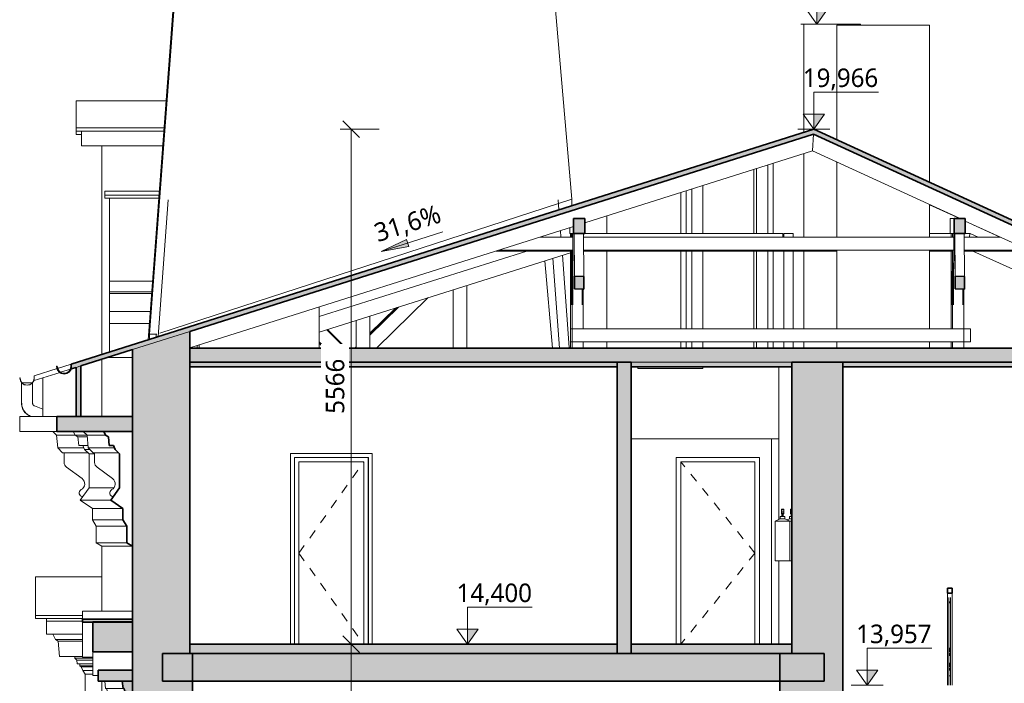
# Model space of a CAD drawing. Header units: metres. Extents: x -2.8 to 28.4, y -7 to 24.8.
# Tile 12 of 14: x -0.9 to 9.8, y 14 to 21.1. Entities that reach past the tile are written whole.
import ezdxf

# ---------------------------------------------------------------- set-up
doc = ezdxf.new("R2010")
doc.units = ezdxf.units.M
doc.linetypes.add('AV - Carkovana 2mm', pattern=[0.0027, 0.002, -0.0007])
for name, color, linetype, lineweight in [('AV-KOTY', 7, 'Continuous', 5), ('AV-KOTY-100', 7, 'Continuous', 5), ('AV-SRAFY', 7, 'Continuous', 35), ('AV-STAVBA', 7, 'Continuous', 18), ('AV-VYBAVENI', 7, 'Continuous', 18)]:
    doc.layers.add(name, color=color, linetype=linetype, lineweight=lineweight)
doc.styles.add('Trebuchet MS', font='trebuc.ttf', dxfattribs={"height": 0.2})
doc.dimstyles.new('2_mm_-_O_-_Blue_-_mm', dxfattribs={"dimscale": 0.3048, "dimtxt": 0.20619, "dimasz": 0.590551, "dimexe": 0.393701, "dimexo": 0.0625, "dimgap": 0.065617, "dimtad": 1, "dimdec": 0, "dimlfac": 1000, "dimzin": 0, "dimdsep": 46, "dimtxsty": 'Trebuchet MS', "dimblk1": 'OBLIQUE', "dimblk2": 'OBLIQUE', "dimsah": 1, "dimcen": 0.09, "dimazin": 0, "dimtfac": 1, "dimtdec": 4, "dimtix": 1, "dimtmove": 0, "dimatfit": 3, "dimfxl": 0.984252, "dimfxlon": 1, "dimtvp": 1, "dimtfill": 1, "dimtolj": 1, "dimtzin": 0, "dimarcsym": 2})

# ---------------------------------------------------------------- blocks, each defined once
blk = doc.blocks.new('DO_1-P_Ocel_ - 700x1970_100-947632-Řez A-A_')
at = {"layer": 'AV-STAVBA'}
for p, q in [((2.908, 16.42), (2.108, 16.42)), ((2.108, 16.42), (2.108, 14.4)), ((2.908, 14.4), (2.908, 16.42)), ((2.158, 14.4), (2.158, 16.37)), ((2.158, 16.37), (2.858, 16.37)), ((2.858, 16.37), (2.858, 14.4))]:
    blk.add_line(p, q, dxfattribs=at)
at = {"layer": 'AV-STAVBA', "linetype": 'AV - Carkovana 2mm', "lineweight": 13}
for q in [(2.858, 16.37), (2.858, 14.4)]:
    blk.add_line((2.158, 15.385), q, dxfattribs=at)
blk = doc.blocks.new('DO_1-P_Ocel_ - 800x1970_100-934089-Řez A-A_')
at = {"layer": 'AV-STAVBA'}
for p, q in [((6.238, 14.4), (6.238, 16.42)), ((7.138, 16.42), (6.238, 16.42)), ((7.138, 16.42), (7.138, 14.4)), ((6.288, 16.37), (6.288, 14.4)), ((6.288, 16.37), (7.088, 16.37)), ((6.288, 16.37), (6.288, 14.4)), ((7.088, 16.37), (6.288, 16.37)), ((7.088, 14.4), (7.088, 16.37)), ((7.088, 14.4), (7.088, 16.37))]:
    blk.add_line(p, q, dxfattribs=at)
at = {"layer": 'AV-STAVBA', "linetype": 'AV - Carkovana 2mm', "lineweight": 13}
for q in [(6.288, 16.37), (6.288, 14.4)]:
    blk.add_line((7.088, 15.385), q, dxfattribs=at)
blk = doc.blocks.new('Railing - BA_Panel zábradlí-1398169-Řez A-A_')
at = {"layer": 'AV-STAVBA'}
for p, q in [((9.183, 14.848), (9.183, 14.906)), ((9.203, 14.906), (9.203, 14.848)), ((9.203, 14.857), (9.183, 14.857)), ((9.183, 14.848), (9.203, 14.848)), ((9.183, 14.848), (9.183, 14.777)), ((9.203, 14.777), (9.203, 14.848)), ((9.183, 14.357), (9.183, 14.777)), ((9.203, 14.777), (9.203, 14.357)), ((9.183, 14.357), (9.203, 14.357)), ((9.183, 14.343), (9.183, 14.357)), ((9.183, 14.299), (9.183, 14.324)), ((9.183, 14.277), (9.183, 14.285)), ((9.183, 14.277), (9.203, 14.277)), ((9.183, 14.197), (9.183, 14.277)), ((9.203, 14.357), (9.203, 14.343)), ((9.203, 14.324), (9.203, 14.299)), ((9.203, 14.285), (9.203, 14.277)), ((9.203, 14.277), (9.203, 14.197)), ((9.183, 14.197), (9.203, 14.197)), ((9.183, 14.183), (9.183, 14.197)), ((9.183, 14.139), (9.183, 14.164)), ((9.203, 14.197), (9.203, 14.183)), ((9.203, 14.164), (9.203, 14.139)), ((9.183, 14.06), (9.183, 14.125)), ((9.183, 14.06), (9.203, 14.06)), ((9.183, 13.98), (9.183, 14.06)), ((9.203, 14.125), (9.203, 14.06)), ((9.203, 14.06), (9.203, 13.98)), ((9.183, 13.98), (9.183, 13.957)), ((9.203, 13.957), (9.203, 13.98))]:
    blk.add_line(p, q, dxfattribs=at)
at = {"layer": 'AV-STAVBA', "lineweight": 25}
for p, q in [((9.203, 14.343), (9.183, 14.343)), ((9.183, 14.343), (9.183, 14.324)), ((9.183, 14.324), (9.203, 14.324)), ((9.203, 14.299), (9.183, 14.299)), ((9.183, 14.299), (9.183, 14.285)), ((9.183, 14.285), (9.203, 14.285)), ((9.203, 14.324), (9.203, 14.343)), ((9.203, 14.285), (9.203, 14.299)), ((9.203, 14.183), (9.183, 14.183)), ((9.183, 14.183), (9.183, 14.164)), ((9.183, 14.164), (9.203, 14.164)), ((9.203, 14.164), (9.203, 14.183)), ((9.203, 14.139), (9.183, 14.139)), ((9.183, 14.139), (9.183, 14.125)), ((9.183, 14.125), (9.203, 14.125)), ((9.203, 14.125), (9.203, 14.139))]:
    blk.add_line(p, q, dxfattribs=at)
blk = doc.blocks.new('Railing - Railing-1398164-Řez A-A_')
at = {"layer": 'AV-STAVBA', "lineweight": 35}
for p, q in [((9.221, 15.007), (9.171, 15.007)), ((9.171, 15.007), (9.171, 14.951)), ((9.171, 14.951), (9.221, 14.951)), ((9.221, 14.951), (9.221, 15.007))]:
    blk.add_line(p, q, dxfattribs=at)
at = {"layer": 'AV-STAVBA'}
for p, q in [((9.171, 14.951), (9.171, 13.957)), ((9.221, 14.951), (9.221, 13.957))]:
    blk.add_line(p, q, dxfattribs=at)
blk.add_blockref('Railing - BA_Panel zábradlí-1398169-Řez A-A_', (0, 0))
blk = doc.blocks.new('SFR_Trám_dřevo - 100_100-1435712-Řez A-A_')
at = {"layer": 'AV-STAVBA'}
for p, q in [((9.236, 18.07), (9.24, 18.84)), ((9.24, 18.84), (9.236, 18.207)), ((9.337, 18.24), (9.336, 18.07))]:
    blk.add_line(p, q, dxfattribs=at)
blk = doc.blocks.new('SFR_Trám_dřevo - 50_140-1505644-Řez A-A_')
at = {"layer": 'AV-STAVBA'}
for p, q in [((5.111, 17.67), (5.111, 17.81)), ((5.111, 17.81), (9.346, 17.81)), ((9.346, 17.81), (9.346, 17.67)), ((5.111, 17.67), (9.346, 17.67))]:
    blk.add_line(p, q, dxfattribs=at)
blk = doc.blocks.new('SFR_Trám_dřevo - 100_100-V34-Řez A-A_')
at = {"layer": 'AV-STAVBA'}
for p, q in [((5.121, 18.07), (5.121, 18.84)), ((5.221, 18.24), (5.221, 18.07))]:
    blk.add_line(p, q, dxfattribs=at)
blk = doc.blocks.new('SFR_Trám_dřevo - 50_140-1505645-Řez A-A_')
at = {"layer": 'AV-STAVBA'}
for p, q in [((9.419, 17.81), (9.346, 17.81)), ((9.419, 17.81), (9.419, 17.67)), ((9.346, 17.67), (9.419, 17.67))]:
    blk.add_line(p, q, dxfattribs=at)
blk = doc.blocks.new('SFR_Trám_dřevo - 100_100-1435710-Řez A-A_')
at = {"layer": 'AV-STAVBA'}
blk.add_hatch(color=256, dxfattribs=at).paths.add_polyline_path([(9.353, 18.239), (9.353, 18.376), (9.253, 18.377), (9.253, 18.24)])
for p, q in [((9.25, 18.84), (9.253, 18.24)), ((9.253, 18.377), (9.25, 18.84)), ((9.353, 18.376), (9.35, 18.84))]:
    blk.add_line(p, q, dxfattribs=at)
at = {"layer": 'AV-STAVBA', "lineweight": 35}
for p, q in [((9.253, 18.377), (9.253, 18.24)), ((9.353, 18.376), (9.253, 18.377)), ((9.353, 18.239), (9.353, 18.376)), ((9.253, 18.24), (9.353, 18.239))]:
    blk.add_line(p, q, dxfattribs=at)
blk = doc.blocks.new('SFR_Trám_dřevo - 100_100-1437374-Řez A-A_')
at = {"layer": 'AV-STAVBA'}
blk.add_hatch(color=256, dxfattribs=at).paths.add_polyline_path([(5.238, 18.239), (5.238, 18.376), (5.138, 18.377), (5.138, 18.24)])
for p, q in [((5.134, 18.84), (5.138, 18.24)), ((5.138, 18.377), (5.135, 18.84)), ((5.238, 18.376), (5.235, 18.84))]:
    blk.add_line(p, q, dxfattribs=at)
at = {"layer": 'AV-STAVBA', "lineweight": 35}
for p, q in [((5.138, 18.377), (5.138, 18.24)), ((5.238, 18.376), (5.138, 18.377)), ((5.238, 18.239), (5.238, 18.376)), ((5.138, 18.24), (5.238, 18.239))]:
    blk.add_line(p, q, dxfattribs=at)
blk = doc.blocks.new('SFR_Trám_dřevo - 50_140-1437733-Řez A-A_')
at = {"layer": 'AV-STAVBA'}
for p, q in [((5.121, 18.8), (4.764, 18.8)), ((9.239, 18.8), (5.236, 18.8)), ((9.742, 18.8), (9.351, 18.8)), ((4.321, 18.66), (5.121, 18.66)), ((5.236, 18.66), (9.239, 18.66)), ((9.351, 18.66), (10.041, 18.66)), ((10.041, 18.663), (10.041, 18.66))]:
    blk.add_line(p, q, dxfattribs=at)
blk = doc.blocks.new('SFR_Trám_dřevo - 100_100-V35-Řez A-A_')
at = {"layer": 'AV-STAVBA'}
for p, q in [((9.224, 18.8), (9.225, 18.84)), ((9.224, 18.84), (9.224, 18.8)), ((9.22, 18.07), (9.224, 18.66)), ((9.223, 18.66), (9.22, 18.207))]:
    blk.add_line(p, q, dxfattribs=at)
blk = doc.blocks.new('SFR_Trám_dřevo - 50_140-V36-Řez A-A_')
at = {"layer": 'AV-STAVBA'}
for p, q in [((5.095, 17.67), (5.095, 17.81)), ((5.095, 17.81), (5.111, 17.81)), ((5.095, 17.67), (5.111, 17.67))]:
    blk.add_line(p, q, dxfattribs=at)
blk = doc.blocks.new('SFR_Trám_dřevo - 100_100-V37-Řez A-A_')
at = {"layer": 'AV-STAVBA'}
for p, q in [((5.105, 18.8), (5.105, 18.84)), ((5.105, 18.07), (5.105, 18.66))]:
    blk.add_line(p, q, dxfattribs=at)
blk = doc.blocks.new('SFR_Trám_dřevo - 50_140-V38-Řez A-A_')
at = {"layer": 'AV-STAVBA'}
for p, q in [((4.29, 18.65), (5.105, 18.65)), ((5.236, 18.65), (7.975, 18.65)), ((8.975, 18.65), (9.223, 18.65)), ((9.351, 18.65), (10.026, 18.65)), ((10.026, 18.66), (10.026, 18.65))]:
    blk.add_line(p, q, dxfattribs=at)
blk = doc.blocks.new('SCO_Koncepční obdelníkový sloup - 150_270-1444334-Řez A-A_')
at = {"layer": 'AV-STAVBA'}
for p, q in [((7.348, 17.4), (7.348, 15.749)), ((7.348, 15.3), (7.348, 14.4))]:
    blk.add_line(p, q, dxfattribs=at)
blk = doc.blocks.new('GM_Void_zdobná nástavba1 - GM_Void_zdobná nástavba-1499807-Řez A-A_')
at = {"layer": 'AV-STAVBA'}
for q in [(-0.192, 19.945), (0.683, 19.786)]:
    blk.add_line((-0.192, 19.786), q, dxfattribs=at)
blk = doc.blocks.new('GM_Detový svod_1 - GM_Detový svod_04-1520184-Řez A-A_')
at = {"layer": 'AV-STAVBA'}
for p, q in [((-0.842, 17.224), (-0.842, 17.004)), ((-0.839, 17.224), (-0.842, 17.224)), ((-0.728, 17.224), (-0.835, 17.224)), ((-0.722, 17.224), (-0.725, 17.224)), ((-0.722, 17.004), (-0.722, 17.224)), ((-0.722, 17.224), (-0.722, 17.224)), ((-0.612, 16.94), (-0.703, 16.977)), ((-0.748, 16.865), (-0.735, 16.86))]:
    blk.add_line(p, q, dxfattribs=at)
at = {"layer": 'AV-STAVBA', "flags": 128}
for points in [[(-0.842, 17.004), (-0.842, 16.998), (-0.841, 16.992), (-0.841, 16.986), (-0.84, 16.981), (-0.839, 16.975), (-0.837, 16.969), (-0.836, 16.963), (-0.834, 16.957), (-0.832, 16.952), (-0.83, 16.946), (-0.828, 16.941), (-0.825, 16.935), (-0.822, 16.93), (-0.819, 16.925), (-0.816, 16.92), (-0.812, 16.915), (-0.809, 16.91), (-0.805, 16.906), (-0.801, 16.901), (-0.796, 16.897), (-0.792, 16.893), (-0.788, 16.889), (-0.783, 16.885), (-0.778, 16.882), (-0.773, 16.878), (-0.768, 16.875), (-0.763, 16.872), (-0.757, 16.869), (-0.752, 16.867), (-0.748, 16.865)], [(-0.84, 17.004), (-0.84, 16.998), (-0.839, 16.993), (-0.839, 16.987), (-0.838, 16.981), (-0.837, 16.975), (-0.836, 16.969), (-0.834, 16.964), (-0.832, 16.958), (-0.83, 16.952), (-0.828, 16.947), (-0.826, 16.941), (-0.823, 16.936), (-0.82, 16.931), (-0.817, 16.926), (-0.814, 16.921), (-0.811, 16.916), (-0.807, 16.911), (-0.803, 16.907), (-0.799, 16.903), (-0.795, 16.898), (-0.791, 16.894), (-0.786, 16.89), (-0.782, 16.887), (-0.777, 16.883), (-0.772, 16.88), (-0.767, 16.877), (-0.762, 16.874), (-0.757, 16.871), (-0.751, 16.869), (-0.747, 16.867)], [(-0.703, 16.977), (-0.704, 16.977), (-0.705, 16.978), (-0.706, 16.978), (-0.707, 16.979), (-0.708, 16.979), (-0.709, 16.98), (-0.71, 16.981), (-0.711, 16.981), (-0.712, 16.982), (-0.713, 16.983), (-0.714, 16.984), (-0.715, 16.985), (-0.715, 16.986), (-0.716, 16.987), (-0.717, 16.988), (-0.717, 16.989), (-0.718, 16.99), (-0.719, 16.991), (-0.719, 16.992), (-0.72, 16.993), (-0.72, 16.994), (-0.72, 16.995), (-0.721, 16.996), (-0.721, 16.998), (-0.721, 16.999), (-0.721, 17), (-0.722, 17.001), (-0.722, 17.002), (-0.722, 17.004), (-0.722, 17.004)]]:
    blk.add_lwpolyline(points, dxfattribs=at)
blk = doc.blocks.new('GM_Hasicí přístroj - Hasici pristroj-V46-Řez A-A_')
at = {"layer": 'AV-STAVBA', "lineweight": 13}
for p, q in [((7.462, 15.78), (7.462, 15.755)), ((7.483, 15.78), (7.462, 15.78)), ((7.474, 15.854), (7.474, 15.861)), ((7.488, 15.861), (7.474, 15.861)), ((7.474, 15.832), (7.474, 15.854)), ((7.488, 15.854), (7.474, 15.854)), ((7.474, 15.817), (7.474, 15.832)), ((7.488, 15.832), (7.474, 15.832)), ((7.474, 15.81), (7.474, 15.817)), ((7.483, 15.817), (7.474, 15.817)), ((7.483, 15.81), (7.474, 15.81)), ((7.479, 15.81), (7.479, 15.78)), ((7.482, 15.795), (7.482, 15.795)), ((7.483, 15.81), (7.483, 15.78)), ((7.462, 15.755), (7.437, 15.744)), ((7.462, 15.755), (7.466, 15.755)), ((7.466, 15.755), (7.479, 15.755)), ((7.483, 15.73), (7.467, 15.73)), ((7.479, 15.755), (7.483, 15.755)), ((7.467, 15.3), (7.488, 15.3))]:
    blk.add_line(p, q, dxfattribs=at)
blk = doc.blocks.new('GM_Hasicí přístroj - Hasici pristroj-V47-Řez A-A_')
at = {"layer": 'AV-STAVBA', "lineweight": 13}
for p, q in [((7.362, 15.78), (7.362, 15.755)), ((7.412, 15.78), (7.362, 15.78)), ((7.374, 15.854), (7.374, 15.861)), ((7.399, 15.861), (7.374, 15.861)), ((7.374, 15.832), (7.374, 15.854)), ((7.399, 15.854), (7.374, 15.854)), ((7.374, 15.817), (7.374, 15.832)), ((7.399, 15.832), (7.374, 15.832)), ((7.374, 15.81), (7.374, 15.817)), ((7.399, 15.817), (7.374, 15.817)), ((7.399, 15.81), (7.374, 15.81)), ((7.379, 15.81), (7.379, 15.78)), ((7.382, 15.795), (7.382, 15.795)), ((7.383, 15.81), (7.383, 15.78)), ((7.391, 15.78), (7.391, 15.81)), ((7.392, 15.795), (7.392, 15.795)), ((7.394, 15.81), (7.394, 15.78)), ((7.399, 15.861), (7.399, 15.854)), ((7.399, 15.854), (7.399, 15.832)), ((7.399, 15.832), (7.399, 15.817)), ((7.399, 15.817), (7.399, 15.81)), ((7.412, 15.755), (7.412, 15.78)), ((7.362, 15.755), (7.307, 15.73)), ((7.307, 15.73), (7.307, 15.3)), ((7.312, 15.73), (7.307, 15.73)), ((7.313, 15.73), (7.314, 15.73)), ((7.353, 15.73), (7.314, 15.73)), ((7.353, 15.73), (7.359, 15.73)), ((7.414, 15.73), (7.359, 15.73)), ((7.362, 15.755), (7.366, 15.755)), ((7.366, 15.755), (7.379, 15.755)), ((7.379, 15.755), (7.393, 15.755)), ((7.394, 15.755), (7.393, 15.755)), ((7.395, 15.755), (7.407, 15.755)), ((7.407, 15.755), (7.407, 15.755)), ((7.407, 15.755), (7.412, 15.755)), ((7.467, 15.73), (7.412, 15.755)), ((7.414, 15.73), (7.421, 15.73)), ((7.459, 15.73), (7.421, 15.73)), ((7.459, 15.73), (7.461, 15.73)), ((7.467, 15.73), (7.462, 15.73)), ((7.467, 15.3), (7.467, 15.73)), ((7.307, 15.3), (7.467, 15.3))]:
    blk.add_line(p, q, dxfattribs=at)
blk = doc.blocks.new('PF_Hydrant pod omítku - 650x650-1552440-Řez A-A_')
at = {"layer": 'AV-VYBAVENI'}
for p, q in [((7.483, 15.7), (7.483, 15.83)), ((7.488, 15.83), (7.483, 15.83)), ((7.488, 15.7), (7.483, 15.7))]:
    blk.add_line(p, q, dxfattribs=at)
blk = doc.blocks.new('Tympanon a šambrána 3NP4 - Tympanon a šambrána 2NP-1615841-Řez A-A_')
at = {"layer": 'AV-STAVBA'}
h = blk.add_hatch(color=256, dxfattribs=at)
h.paths.add_polyline_path([(-0.012, 14.001), (0.358, 14.001), (0.358, 14.121), (-0.012, 14.121)])
h.paths.add_polyline_path([(0.129, 14.32), (0.358, 14.32), (0.358, 14.641), (-0.07, 14.641), (-0.07, 14.32), (-0.069, 14.32)])
for points in [[(0.358, 13.733), (0.358, 14.001), (0.248, 14.001), (0.257, 13.921), (0.267, 13.921), (0.276, 13.888), (0.291, 13.888), (0.296, 13.778), (0.327, 13.755)], [(0.526, 13.36), (0.578, 13.36), (0.578, 13.37), (0.358, 13.37), (0.358, 13.59), (0.297, 13.59), (0.297, 13.518), (0.339, 13.475), (0.339, 13.44), (0.348, 13.425), (0.348, 13.36)]]:
    blk.add_hatch(color=256, dxfattribs=at).paths.add_polyline_path(points)
at = {"layer": 'AV-STAVBA', "lineweight": 35}
for p, q in [((0.358, 14.641), (-0.07, 14.641)), ((-0.07, 14.641), (-0.07, 14.32)), ((0.358, 14.32), (0.358, 14.641)), ((-0.07, 14.32), (0.358, 14.32)), ((-0.012, 14.121), (-0.012, 14.001)), ((0.358, 14.121), (-0.012, 14.121)), ((0.358, 14.001), (0.358, 14.121)), ((-0.012, 14.001), (0.358, 14.001)), ((0.358, 14.001), (0.248, 14.001)), ((0.248, 14.001), (0.257, 13.921)), ((0.358, 13.733), (0.358, 14.001)), ((0.257, 13.921), (0.267, 13.921)), ((0.267, 13.921), (0.276, 13.888)), ((0.276, 13.888), (0.291, 13.888)), ((0.291, 13.888), (0.296, 13.778)), ((0.296, 13.778), (0.358, 13.733)), ((0.358, 13.59), (0.297, 13.59)), ((0.297, 13.59), (0.297, 13.518)), ((0.358, 13.37), (0.358, 13.59)), ((0.297, 13.518), (0.339, 13.475)), ((0.339, 13.475), (0.339, 13.44)), ((0.339, 13.44), (0.348, 13.425)), ((0.348, 13.425), (0.348, 13.36)), ((0.348, 13.36), (0.578, 13.36)), ((0.578, 13.37), (0.358, 13.37)), ((0.578, 13.36), (0.578, 13.37))]:
    blk.add_line(p, q, dxfattribs=at)
at = {"layer": 'AV-STAVBA'}
for p, q in [((-0.07, 14.061), (-0.07, 14.32)), ((-0.012, 14.061), (-0.07, 14.061)), ((0.067, 13.921), (0.058, 14.001)), ((0.257, 13.921), (0.067, 13.921)), ((0.086, 13.888), (0.077, 13.921)), ((0.276, 13.888), (0.086, 13.888)), ((0.106, 13.778), (0.101, 13.888)), ((0.114, 13.761), (0.094, 13.719)), ((0.168, 13.733), (0.106, 13.778)), ((0.296, 13.778), (0.106, 13.778)), ((0.129, 13.761), (0.114, 13.761)), ((0.358, 13.733), (0.168, 13.733)), ((0.092, 13.602), (0.196, 13.357)), ((0.297, 13.518), (0.297, 10.935)), ((0.339, 13.44), (0.339, 10.935)), ((0.348, 13.36), (0.348, 10.935)), ((0.19, 13.294), (0.154, 13.242)), ((0.195, 13.164), (0.228, 13.164)), ((0.228, 13.164), (0.228, 10.935))]:
    blk.add_line(p, q, dxfattribs=at)
for centre, radius, start, end in [((0.226, 13.658), 0.145, 155, 203), ((0.136, 13.331), 0.065, 325, 23), ((0.195, 13.214), 0.05, 145, 270)]:
    blk.add_arc(centre, radius, start, end, dxfattribs=at)
blk = doc.blocks.new('Šambrána krajní_2NP - Šambrána krajní_2NP-1626826-Řez A-A_')
at = {"layer": 'AV-STAVBA'}
for p, q in [((-0.572, 14.648), (-0.572, 14.679)), ((-0.572, 14.508), (-0.572, 14.648)), ((-0.182, 14.648), (-0.572, 14.648)), ((-0.182, 14.508), (-0.572, 14.508)), ((-0.476, 14.452), (-0.502, 14.508)), ((-0.447, 14.435), (-0.476, 14.452)), ((-0.182, 14.452), (-0.476, 14.452)), ((-0.433, 14.269), (-0.447, 14.435)), ((-0.182, 14.435), (-0.447, 14.435)), ((-0.182, 14.269), (-0.433, 14.269)), ((-0.265, 14.249), (-0.265, 14.269)), ((-0.245, 14.23), (-0.265, 14.249)), ((-0.07, 14.249), (-0.265, 14.249)), ((-0.241, 14.187), (-0.245, 14.23)), ((-0.07, 14.23), (-0.245, 14.23)), ((-0.07, 14.187), (-0.241, 14.187)), ((-0.21, 14.168), (-0.21, 14.187)), ((-0.198, 14.157), (-0.21, 14.168)), ((-0.07, 14.168), (-0.21, 14.168)), ((-0.18, 14.116), (-0.198, 14.157)), ((-0.07, 14.157), (-0.198, 14.157)), ((-0.152, 14.077), (-0.18, 14.116)), ((-0.07, 14.116), (-0.18, 14.116)), ((-0.07, 14.077), (-0.152, 14.077)), ((-0.152, 13.873), (-0.152, 14.077))]:
    blk.add_line(p, q, dxfattribs=at)
blk = doc.blocks.new('Střešní římsa - Střešní římsa-1636696-Řez A-A_')
at = {"layer": 'AV-STAVBA'}
for p, q in [((-0.505, 16.7), (-0.463, 16.658)), ((-0.463, 16.658), (-0.451, 16.523)), ((-0.463, 16.658), (-0.26, 16.658)), ((-0.263, 16.659), (-0.282, 16.7)), ((-0.232, 16.642), (-0.263, 16.659)), ((-0.135, 16.659), (-0.263, 16.659)), ((-0.224, 16.547), (-0.232, 16.642)), ((-0.132, 16.642), (-0.232, 16.642)), ((-0.175, 16.7), (-0.133, 16.658)), ((-0.133, 16.658), (-0.121, 16.523)), ((-0.133, 16.658), (0.07, 16.658)), ((-0.451, 16.523), (-0.398, 16.47)), ((-0.451, 16.523), (-0.168, 16.523)), ((-0.224, 16.547), (-0.123, 16.547)), ((-0.16, 16.506), (-0.179, 16.547)), ((-0.112, 16.458), (-0.16, 16.506)), ((-0.104, 16.506), (-0.16, 16.506)), ((-0.121, 16.523), (-0.068, 16.47)), ((-0.121, 16.523), (0.162, 16.523)), ((-0.398, 16.47), (-0.124, 16.47)), ((-0.382, 16.47), (-0.382, 16.366)), ((-0.112, 16.091), (-0.112, 16.458)), ((-0.052, 16.458), (-0.112, 16.458)), ((-0.068, 16.47), (0.206, 16.47)), ((-0.052, 16.47), (-0.052, 16.366)), ((-0.355, 16.313), (-0.187, 16.191)), ((-0.025, 16.313), (0.143, 16.191)), ((-0.206, 15.957), (-0.112, 16.091)), ((0.157, 16.091), (-0.112, 16.091)), ((-0.075, 15.866), (-0.206, 15.957)), ((-0.206, 15.957), (0.124, 15.957)), ((-0.075, 15.746), (-0.075, 15.866)), ((0.255, 15.866), (-0.075, 15.866)), ((-0.035, 15.676), (-0.075, 15.746)), ((0.255, 15.746), (-0.075, 15.746)), ((-0.035, 15.496), (-0.035, 15.676)), ((0.295, 15.676), (-0.035, 15.676)), ((0.028, 15.46), (-0.035, 15.496)), ((0.295, 15.496), (-0.035, 15.496)), ((0.358, 15.46), (0.028, 15.46))]:
    blk.add_line(p, q, dxfattribs=at)
at = {"layer": 'AV-STAVBA', "lineweight": 35}
for p, q in [((0.358, 16.7), (0.048, 16.7)), ((0.048, 16.7), (0.067, 16.659)), ((0.067, 16.659), (0.098, 16.642)), ((0.098, 16.642), (0.106, 16.547)), ((0.358, 15.46), (0.358, 16.7)), ((0.106, 16.547), (0.151, 16.547)), ((0.151, 16.547), (0.17, 16.506)), ((0.17, 16.506), (0.218, 16.458)), ((0.218, 16.458), (0.218, 16.091)), ((0.218, 16.091), (0.124, 15.957)), ((0.124, 15.957), (0.255, 15.866)), ((0.255, 15.866), (0.255, 15.746)), ((0.255, 15.746), (0.295, 15.676)), ((0.295, 15.676), (0.295, 15.496)), ((0.295, 15.496), (0.358, 15.46))]:
    blk.add_line(p, q, dxfattribs=at)
at = {"layer": 'AV-STAVBA'}
for centre, radius, start, end in [((-0.317, 16.366), 0.065, 180, 234), ((0.013, 16.366), 0.065, 180, 234), ((-0.229, 16.134), 0.0706, 296.7414, 54), ((0.101, 16.134), 0.0706, 296.7414, 54), ((-0.179, 16.036), 0.0392, 116.7414, 271.2975), ((0.151, 16.036), 0.0392, 116.7414, 271.2975)]:
    blk.add_arc(centre, radius, start, end, dxfattribs=at)
blk = doc.blocks.new('Spot Elevations - Vyskova kota vertikalni-6115-Řez A-A_')
at = {"layer": 'AV-KOTY', "true_color": 0x0000ff}
blk.add_hatch(color=5, dxfattribs=at).paths.add_polyline_path([(3.955, -3.95), (3.955, -3.786), (4.07, -3.786)])
at = {"layer": 'AV-KOTY', "color": 5, "true_color": 0x0000ff}
for p, q in [((3.955, -3.55), (4.655, -3.55)), ((3.955, -3.95), (3.955, -3.55)), ((3.84, -3.786), (4.07, -3.786)), ((3.955, -3.95), (3.84, -3.786)), ((3.955, -3.95), (4.07, -3.786)), ((3.955, -3.95), (4.07, -3.786)), ((4.07, -3.786), (3.955, -3.786)), ((3.955, -3.786), (3.955, -3.95)), ((3.782, -3.95), (4.128, -3.95))]:
    blk.add_line(p, q, dxfattribs=at)
blk = doc.blocks.new('DIMBLOCK1-Řez A-A_')
at = {"layer": 'AV-KOTY-100', "color": 5, "true_color": 0x0000ff}
for p, q in [((2.724, 19.966), (2.634, 20.056)), ((2.724, 19.966), (2.604, 19.966)), ((2.724, 19.966), (2.724, 14.4)), ((2.724, 19.966), (2.814, 19.876)), ((2.724, 19.966), (3.024, 19.966)), ((2.724, 14.4), (2.634, 14.49)), ((2.724, 14.4), (2.604, 14.4)), ((2.724, 14.4), (2.814, 14.31)), ((2.724, 14.4), (3.024, 14.4))]:
    blk.add_line(p, q, dxfattribs=at)
at = {"layer": 'AV-KOTY-100', "color": 0, "insert": (2.448, 16.89), "char_height": 0.2, "width": 0.70454, "attachment_point": 1, "rotation": 90, "line_spacing_factor": 1.048425, "style": 'Trebuchet MS', "bg_fill": 3, "box_fill_scale": 1.25, "bg_fill_color": 256, "bg_fill_true_color": 13158600, "bg_fill_transparency": 0}
blk.add_mtext('5566', dxfattribs=at)
blk = doc.blocks.new('_Oblique')
at = {"color": 0, "linetype": 'ByBlock', "lineweight": -2}
blk.add_line((-0.5, -0.5), (0.5, 0.5), dxfattribs=at)
blk = doc.blocks.new('DIMBLOCK2-Řez A-A_')
at = {"layer": 'AV-KOTY-100', "color": 5, "true_color": 0x0000ff}
for p, q in [((2.724, 14.4), (2.634, 14.49)), ((2.724, 14.4), (2.604, 14.4)), ((2.724, 14.4), (2.724, 10.2)), ((2.724, 14.4), (2.814, 14.31)), ((2.724, 14.4), (3.024, 14.4)), ((2.724, 10.2), (2.634, 10.29)), ((2.724, 10.2), (2.604, 10.2)), ((2.724, 10.2), (2.814, 10.11)), ((2.724, 10.2), (3.024, 10.2))]:
    blk.add_line(p, q, dxfattribs=at)
at = {"layer": 'AV-KOTY-100', "color": 0, "insert": (2.448, 12.006), "char_height": 0.2, "width": 0.70454, "attachment_point": 1, "rotation": 90, "line_spacing_factor": 1.048425, "style": 'Trebuchet MS', "bg_fill": 3, "box_fill_scale": 1.25, "bg_fill_color": 256, "bg_fill_true_color": 13158600, "bg_fill_transparency": 0}
blk.add_mtext('4200', dxfattribs=at)

msp = doc.modelspace()

# ---------------------------------------------------------------- hatches: boundary and pattern name
at = {"layer": 'AV-SRAFY', "lineweight": 18}
for points in [[(0.3582, 14.3), (0.9782, 14.3), (0.9782, 17.7815), (0.3582, 17.5855), (0.3582, 14.3105)], [(-0.2518, 16.86), (-0.2018, 16.86), (-0.2018, 17.4084), (-0.2518, 17.3926)], [(5.7482, 14.3), (5.7482, 17.45), (5.5982, 17.45), (5.5982, 14.3), (5.6744, 14.3)], [(8.0382, 14.3), (8.0382, 17.45), (7.4882, 17.45), (7.4882, 14.3), (7.6547, 14.3)], [(0.1295, 16.7), (0.3582, 16.7), (0.3582, 16.86), (-0.4591, 16.86), (-0.4591, 16.7), (-0.0686, 16.7)], [(0.9782, 14.3), (5.5982, 14.3), (5.5982, 14.4), (0.9782, 14.4), (0.9782, 14.3105)], [(5.7482, 14.3), (7.4882, 14.3), (7.4882, 14.4), (5.7482, 14.4)], [(7.6547, 14), (7.8382, 14), (7.8382, 14.3), (0.6832, 14.3), (0.6832, 14), (6.8626, 14)], [(7.6547, 10.1), (8.0382, 10.1), (8.0382, 14.3), (7.3582, 14.3), (7.3582, 10.1)]]:
    msp.add_hatch(color=256, dxfattribs=at).paths.add_polyline_path(points)
h = msp.add_hatch(color=256, dxfattribs=at)
h.paths.add_polyline_path([(0.5255, 10.1), (0.8082, 10.1), (0.8082, 11), (0.7582, 11), (0.7582, 11.05), (0.3582, 11.05), (0.3582, 10.1)])
h.paths.add_polyline_path([(0.3582, 13.37), (0.7582, 13.37), (0.7582, 13.42), (0.8082, 13.42), (0.8082, 13.5238), (1.0082, 13.5354), (1.0082, 14.3), (0.3582, 14.3), (0.3582, 13.408)])
at = {"layer": 'AV-STAVBA'}
for points in [[(15.117, 16.5254), (15.117, 16.5804), (7.724, 19.9664), (-0.3064, 17.4278), (-0.3064, 17.3754), (7.7207, 19.9129), (14.7839, 16.6779)], [(5.1279, 18.84), (5.2479, 18.84), (5.2479, 19), (5.1279, 19)], [(9.243, 18.84), (9.363, 18.84), (9.363, 19), (9.243, 19)], [(5.2783, 17.45), (12.3982, 17.45), (12.3982, 17.6), (0.9782, 17.6), (0.9782, 17.45), (4.4862, 17.45)], [(5.2783, 17.4), (5.5982, 17.4), (5.5982, 17.45), (0.9782, 17.45), (0.9782, 17.4), (4.4862, 17.4)], [(6.8626, 17.4), (7.4882, 17.4), (7.4882, 17.45), (5.7482, 17.45), (5.7482, 17.4), (6.0705, 17.4)], [(11.6154, 17.4), (12.3982, 17.4), (12.3982, 17.45), (8.0382, 17.45), (8.0382, 17.4), (10.8233, 17.4)], [(-0.0686, 14.6407), (0.3582, 14.6407), (0.3582, 14.6719), (-0.1818, 14.6716), (-0.1818, 14.6407)]]:
    msp.add_hatch(color=256, dxfattribs=at).paths.add_polyline_path(points)

# ---------------------------------------------------------------- linework, layer by layer
at = {"layer": 'AV-KOTY', "color": 5, "true_color": 0x0000ff}
msp.add_line((3.0478, 18.6455), (3.3457, 18.6982), dxfattribs=at)
at = {"layer": 'AV-STAVBA'}
for p, q in [((0.9406, 23.2155), (0.5261, 17.691)), ((0.9543, 23.1978), (0.5428, 17.75)), ((5.1101, 19.2106), (4.7607, 23.1978)), ((8.2282, 21.1), (7.6182, 21.1)), ((7.6182, 21.1), (7.6182, 19.933)), ((8.9748, 21.09), (7.9748, 21.09)), ((7.9748, 21.09), (7.9748, 19.8515)), ((8.2282, 21.1), (8.2282, 21.09)), ((8.9748, 21.09), (8.9748, 19.3935)), ((0.7197, 20.2724), (-0.2518, 20.2724)), ((-0.2518, 19.9087), (-0.2518, 20.2724)), ((-0.2518, 19.9816), (0.6979, 19.9816)), ((0.6952, 19.9454), (-0.2518, 19.9454)), ((-0.1918, 19.9087), (-0.2518, 19.9087)), ((7.7095, 19.7311), (7.7207, 19.9129)), ((7.7207, 19.9129), (7.7095, 19.7311)), ((0.0282, 17.5336), (0.0282, 19.786)), ((5.2479, 18.9529), (7.7095, 19.7311)), ((7.6182, 19.7022), (7.6182, 18.8)), ((7.7095, 19.7311), (9.3057, 19)), ((7.2861, 19.5973), (7.2861, 18.84)), ((7.9684, 19.6125), (7.9748, 19.6095)), ((7.9748, 19.6096), (7.9748, 18.8)), ((7.0761, 19.5309), (7.0761, 18.84)), ((7.1061, 19.5404), (7.1061, 18.84)), ((7.2261, 19.5783), (7.2261, 18.84)), ((0.0582, 19.2225), (0.0582, 19.2971)), ((0.6466, 19.2971), (0.0582, 19.2971)), ((6.2861, 19.2811), (6.2861, 18.84)), ((6.3461, 19.3001), (6.3461, 18.84)), ((6.4061, 19.3191), (6.4061, 18.84)), ((6.5261, 19.357), (6.5261, 18.84)), ((0.0582, 19.2536), (0.6433, 19.2536)), ((0.641, 19.2225), (0.0582, 19.2225)), ((0.1082, 19.2225), (0.1082, 17.5589)), ((0.7455, 19.2022), (0.6347, 17.7253)), ((4.9609, 19.2022), (4.9689, 19.0955)), ((4.9643, 19.1632), (5.1101, 19.2106)), ((5.1101, 19.2106), (5.1101, 19.1401)), ((0.6539, 17.7627), (4.9638, 19.1631)), ((8.9748, 19.1516), (8.9748, 18.8)), ((8.9748, 19.15), (9.3025, 19)), ((5.1279, 19), (5.1249, 19)), ((5.4882, 18.84), (5.4882, 19.0289)), ((9.2008, 18.84), (9.2008, 19)), ((9.243, 19), (9.2008, 19)), ((9.363, 18.9738), (12.3624, 17.6)), ((9.363, 18.9723), (9.7394, 18.8)), ((0.9782, 17.6032), (5.1249, 18.914)), ((4.9858, 18.8701), (4.9911, 18.8)), ((5.0857, 18.84), (5.0857, 18.9017)), ((5.0857, 18.84), (5.0948, 18.84)), ((5.0948, 18.84), (5.0948, 18.8)), ((5.0951, 18.84), (5.1106, 18.84)), ((5.1106, 18.84), (5.1106, 18.8)), ((5.1109, 18.84), (5.1279, 18.84)), ((5.2479, 18.84), (7.3882, 18.84)), ((7.3882, 18.84), (7.3882, 18.8)), ((7.4009, 18.84), (7.4009, 18.8)), ((7.5009, 18.84), (7.4009, 18.84)), ((7.5009, 18.8), (7.5009, 18.84)), ((8.9748, 18.84), (9.2008, 18.84)), ((9.2008, 18.84), (9.243, 18.84)), ((9.2096, 18.84), (9.2096, 18.8)), ((9.2102, 18.84), (9.2102, 18.8)), ((9.2254, 18.84), (9.2254, 18.8)), ((9.226, 18.84), (9.2254, 18.84)), ((9.226, 18.84), (9.226, 18.8)), ((9.363, 18.84), (9.4149, 18.84)), ((9.4062, 18.8), (9.4149, 18.84)), ((9.4149, 18.84), (9.4062, 18.8)), ((9.4149, 18.84), (9.5022, 18.8)), ((2.3782, 17.9409), (4.6214, 18.65)), ((2.3782, 17.7731), (5.0948, 18.6319)), ((5.0948, 18.65), (5.0948, 17.81)), ((5.1106, 18.66), (5.1106, 17.81)), ((5.4882, 17.81), (5.4882, 18.65)), ((6.2861, 18.65), (6.2861, 17.81)), ((6.3461, 18.65), (6.3461, 17.81)), ((6.4061, 18.65), (6.4061, 17.81)), ((6.5261, 18.65), (6.5261, 17.81)), ((7.0761, 18.65), (7.0761, 17.81)), ((7.1061, 18.65), (7.1061, 17.81)), ((7.2261, 18.65), (7.2261, 17.81)), ((7.2861, 18.65), (7.2861, 17.81)), ((7.4009, 18.65), (7.4009, 17.81)), ((7.5009, 17.81), (7.5009, 18.65)), ((7.6182, 18.65), (7.6182, 17.81)), ((7.9748, 18.66), (7.9748, 17.81)), ((8.9748, 18.66), (8.9748, 17.81)), ((9.2096, 18.65), (9.2096, 17.81)), ((9.2102, 18.65), (9.2102, 17.81)), ((9.2254, 18.66), (9.2254, 17.81)), ((9.226, 18.66), (9.226, 17.81)), ((9.4455, 18.65), (11.738, 17.6)), ((4.8993, 17.6), (4.8166, 18.5439)), ((4.9016, 18.5708), (4.9744, 17.6)), ((5.0058, 18.6037), (5.0805, 17.6079)), ((0.5736, 18.3246), (0.1082, 18.3246)), ((0.5649, 18.2087), (0.1082, 18.2087)), ((3.8247, 18.2303), (3.8247, 17.6)), ((3.9747, 18.2778), (3.9747, 17.6)), ((5.2306, 17.81), (5.2306, 18.2395)), ((9.346, 17.81), (9.346, 18.2395)), ((0.5635, 18.1898), (0.1082, 18.1898)), ((2.9966, 17.6), (3.5497, 18.1434)), ((0.1082, 17.9979), (0.5491, 17.9979)), ((2.3782, 17.6), (2.3782, 18.0457)), ((3.2344, 18.0437), (2.9247, 17.7394)), ((3.2206, 18.0394), (2.9247, 17.7486)), ((2.9247, 17.7607), (3.2024, 18.0336)), ((2.7747, 17.8984), (2.7747, 17.6)), ((2.9247, 17.9458), (2.9247, 17.6)), ((0.5393, 17.8679), (0.1082, 17.8679)), ((0.9782, 17.7815), (0.3582, 17.5855)), ((2.4583, 17.7984), (2.658, 17.6)), ((2.4655, 17.8007), (2.6674, 17.6)), ((0.5428, 17.75), (0.615, 17.75)), ((0.5428, 17.75), (0.5428, 17.6963)), ((0.615, 17.75), (0.6202, 17.7517)), ((0.615, 17.7191), (0.615, 17.75)), ((1.0082, 17.6), (1.0082, 17.6127)), ((1.0582, 17.6285), (1.0582, 17.6)), ((1.0782, 17.6348), (1.0782, 17.6)), ((2.3782, 17.6668), (2.4454, 17.6)), ((2.4334, 17.6), (2.3782, 17.6548)), ((2.7612, 17.6), (2.7747, 17.6133)), ((2.7747, 17.6012), (2.7734, 17.6)), ((5.0805, 17.6079), (5.0278, 17.6)), ((5.0948, 17.6079), (5.0805, 17.6079)), ((5.0948, 17.67), (5.0948, 17.6)), ((5.1106, 17.67), (5.1106, 17.6)), ((5.2306, 17.6), (5.2306, 17.67)), ((5.4882, 17.6), (5.4882, 17.67)), ((6.2861, 17.67), (6.2861, 17.6)), ((6.3461, 17.67), (6.3461, 17.6)), ((6.4061, 17.67), (6.4061, 17.6)), ((6.5261, 17.67), (6.5261, 17.6)), ((7.0761, 17.67), (7.0761, 17.6)), ((7.1061, 17.67), (7.1061, 17.6)), ((7.2261, 17.67), (7.2261, 17.6)), ((7.2861, 17.67), (7.2861, 17.6)), ((7.4009, 17.67), (7.4009, 17.6)), ((7.5009, 17.6), (7.5009, 17.67)), ((7.6182, 17.67), (7.6182, 17.6)), ((7.9748, 17.67), (7.9748, 17.6)), ((8.9748, 17.67), (8.9748, 17.6)), ((9.2096, 17.67), (9.2096, 17.6)), ((9.2102, 17.67), (9.2102, 17.6)), ((9.2254, 17.67), (9.2254, 17.6)), ((9.226, 17.67), (9.226, 17.6)), ((9.346, 17.6), (9.346, 17.67)), ((0.0282, 16.86), (0.0282, 17.4811)), ((0.3582, 17.5), (0.0878, 17.5)), ((-0.4552, 17.3808), (-0.7064, 17.3013)), ((-0.3064, 17.4278), (-0.4527, 17.3816)), ((-0.4218, 17.3389), (-0.3117, 17.3737)), ((-0.3089, 17.3746), (-0.3064, 17.3754)), ((-0.2018, 17.4084), (-0.2518, 17.3926)), ((5.8232, 17.38), (5.8232, 17.4)), ((6.5232, 17.38), (5.8232, 17.38)), ((6.5232, 17.38), (6.5232, 17.4)), ((-0.8591, 17.2763), (-0.8617, 17.2763)), ((-0.7064, 17.2489), (-0.425, 17.3379)), ((-0.7064, 17.3013), (-0.7064, 17.2489)), ((-0.7038, 17.2763), (-0.7064, 17.2763)), ((-0.6118, 16.86), (-0.6118, 17.2788)), ((-0.8591, 16.86), (-0.8591, 16.7)), ((-0.8591, 16.86), (-0.4591, 16.86)), ((-0.4591, 16.7), (-0.8591, 16.7)), ((5.7482, 16.62), (7.3482, 16.62)), ((7.2682, 14.4), (7.2682, 16.62)), ((2.0682, 14.4), (2.0682, 16.46)), ((2.0682, 16.46), (2.9482, 16.46)), ((2.1082, 14.4), (2.1082, 16.42)), ((2.1082, 16.42), (2.9082, 16.42)), ((2.9082, 16.42), (2.9082, 14.4)), ((2.9482, 16.46), (2.9482, 14.4)), ((6.2382, 16.42), (7.1382, 16.42)), ((6.2382, 14.4), (6.2382, 16.42)), ((7.1382, 16.42), (7.1382, 14.4)), ((0.0282, 14.7568), (0.0282, 15.46)), ((-0.6918, 14.6787), (-0.6918, 15.1298)), ((0.0282, 15.1298), (-0.6918, 15.1298)), ((-0.6918, 14.7092), (-0.1818, 14.7092)), ((0.3582, 14.7568), (-0.1818, 14.7568)), ((-0.1818, 14.7568), (-0.1818, 14.6719)), ((-0.1818, 14.6787), (-0.6918, 14.6787)), ((-0.1818, 14.2609), (-0.1818, 14.6407)), ((-0.0704, 14.2609), (-0.1818, 14.2609)), ((0.0282, 10.935), (0.0282, 14.001))]:
    msp.add_line(p, q, dxfattribs=at)
at = {"layer": 'AV-STAVBA', "lineweight": 35}
for p, q in [((7.724, 19.9664), (-0.3064, 17.4278)), ((0.9782, 17.7815), (7.7207, 19.9129)), ((7.7207, 19.9129), (13.9982, 17.0378)), ((15.117, 16.5804), (7.724, 19.9664)), ((5.1279, 19), (5.1279, 18.84)), ((5.2479, 19), (5.1279, 19)), ((5.2479, 18.84), (5.2479, 19)), ((9.243, 19), (9.243, 18.84)), ((9.363, 19), (9.243, 19)), ((9.363, 18.84), (9.363, 19)), ((5.1279, 18.84), (5.2479, 18.84)), ((9.243, 18.84), (9.363, 18.84)), ((0.9782, 17.7815), (0.9782, 14.3)), ((-0.2018, 17.4084), (0.3582, 17.5855)), ((0.3582, 17.5855), (0.3582, 13.37)), ((12.3982, 17.6), (0.9782, 17.6)), ((-0.4617, 17.4004), (-0.4591, 17.4004)), ((-0.3064, 17.4278), (-0.3064, 17.3754)), ((-0.3038, 17.4004), (-0.3064, 17.4004)), ((-0.3064, 17.3754), (-0.2518, 17.3926)), ((-0.2518, 17.3926), (-0.2518, 16.86)), ((-0.2018, 16.86), (-0.2018, 17.4084)), ((5.7482, 17.45), (0.9782, 17.45)), ((0.9782, 17.4), (5.5982, 17.4)), ((5.5982, 14.4), (5.5982, 17.45)), ((5.7482, 17.45), (5.7482, 14.4)), ((5.7482, 17.4), (7.4882, 17.4)), ((12.3982, 17.45), (7.4882, 17.45)), ((7.4882, 14.4), (7.4882, 17.45)), ((8.0382, 17.45), (8.0382, 17.4)), ((8.0382, 17.45), (8.0382, -0.84)), ((8.0382, 17.4), (12.3982, 17.4)), ((0.3582, 16.86), (-0.4591, 16.86)), ((-0.4591, 16.86), (-0.4591, 16.7)), ((-0.4591, 16.7), (0.3582, 16.7)), ((0.3582, 14.6719), (-0.1818, 14.6719)), ((-0.1818, 14.6719), (-0.1818, 14.6407)), ((-0.1818, 14.6407), (0.3582, 14.6407)), ((5.5982, 14.4), (0.9782, 14.4)), ((5.5982, 14.3), (5.5982, 14.4)), ((7.4882, 14.4), (5.7482, 14.4)), ((5.7482, 14.4), (5.7482, 14.3)), ((7.4882, 14.3), (7.4882, 14.4)), ((7.8382, 14.3), (0.6832, 14.3)), ((0.6832, 14.3), (0.6832, 14)), ((1.0082, 13.5354), (1.0082, 14.3)), ((7.3582, 14.3), (7.3582, -0.84)), ((7.8382, 14), (7.8382, 14.3)), ((0.6832, 14), (7.8382, 14))]:
    msp.add_line(p, q, dxfattribs=at)
at = {"layer": 'AV-STAVBA', "lineweight": 13}
msp.add_line((7.4882, 17.45), (5.7482, 17.45), dxfattribs=at)
at = {"layer": 'AV-STAVBA', "lineweight": 35}
for centre, radius, start, end in [((-0.4591, 17.4004), 0.00262, 0, 180), ((-0.3814, 17.4004), 0.0776, 180, 360), ((-0.3814, 17.4004), 0.075, 180, 0)]:
    msp.add_arc(centre, radius, start, end, dxfattribs=at)
at = {"layer": 'AV-STAVBA'}
for centre, radius, start, end in [((-0.8591, 17.2763), 0.00262, 0, 180), ((-0.8591, 17.2763), 0.00262, 0, 180), ((-0.7814, 17.2763), 0.0776, 180, 0), ((-0.7814, 17.2763), 0.075, 180, 0)]:
    msp.add_arc(centre, radius, start, end, dxfattribs=at)

# ---------------------------------------------------------------- block references
at = {"layer": 'AV-KOTY', "color": 5, "true_color": 0x0000ff}
for p in [(3.8018, 25.05), (3.769, 23.9164), (0.0251, 18.35), (4.3453, 17.9067)]:
    msp.add_blockref('Spot Elevations - Vyskova kota vertikalni-6115-Řez A-A_', p, dxfattribs=at)
at = {"layer": 'AV-STAVBA'}
for name in ['GM_Void_zdobná nástavba1 - GM_Void_zdobná nástavba-1499807-Řez A-A_', 'SFR_Trám_dřevo - 50_140-1437733-Řez A-A_', 'SFR_Trám_dřevo - 100_100-V37-Řez A-A_', 'SFR_Trám_dřevo - 100_100-V34-Řez A-A_', 'SFR_Trám_dřevo - 100_100-1437374-Řez A-A_', 'SFR_Trám_dřevo - 100_100-V35-Řez A-A_', 'SFR_Trám_dřevo - 100_100-1435712-Řez A-A_', 'SFR_Trám_dřevo - 100_100-1435710-Řez A-A_', 'SFR_Trám_dřevo - 50_140-V38-Řez A-A_', 'SFR_Trám_dřevo - 50_140-V36-Řez A-A_', 'SFR_Trám_dřevo - 50_140-1505644-Řez A-A_', 'SFR_Trám_dřevo - 50_140-1505645-Řez A-A_', 'SCO_Koncepční obdelníkový sloup - 150_270-1444334-Řez A-A_', 'GM_Detový svod_1 - GM_Detový svod_04-1520184-Řez A-A_', 'Střešní římsa - Střešní římsa-1636696-Řez A-A_', 'DO_1-P_Ocel_ - 700x1970_100-947632-Řez A-A_', 'DO_1-P_Ocel_ - 800x1970_100-934089-Řez A-A_', 'GM_Hasicí přístroj - Hasici pristroj-V47-Řez A-A_', 'GM_Hasicí přístroj - Hasici pristroj-V46-Řez A-A_', 'Railing - Railing-1398164-Řez A-A_', 'Šambrána krajní_2NP - Šambrána krajní_2NP-1626826-Řez A-A_', 'Tympanon a šambrána 3NP4 - Tympanon a šambrána 2NP-1615841-Řez A-A_']:
    msp.add_blockref(name, (0, 0), dxfattribs=at)
at = {"layer": 'AV-VYBAVENI'}
msp.add_blockref('PF_Hydrant pod omítku - 650x650-1552440-Řez A-A_', (0, 0), dxfattribs=at)

# ---------------------------------------------------------------- texts
at = {"layer": 'AV-KOTY', "color": 5, "true_color": 0x0000ff, "char_height": 0.2, "width": 1.002048, "attachment_point": 1, "line_spacing_factor": 1.048425, "style": 'Trebuchet MS'}
for s, insert in [('19,966', (7.6065, 20.6223)), ('14,400', (3.8625, 15.0559)), ('13,957', (8.1827, 14.6126))]:
    msp.add_mtext(s, dxfattribs=dict(at, insert=insert))

# ---------------------------------------------------------------- next in the draw order: texts
at = {"layer": 'AV-KOTY', "color": 5, "true_color": 0x0000ff, "insert": (2.9511, 18.9358), "char_height": 0.2, "width": 0.851123, "attachment_point": 1, "rotation": 17.54308, "line_spacing_factor": 1.048425, "style": 'Trebuchet MS', "bg_fill": 3, "box_fill_scale": 1.25, "bg_fill_color": 256, "bg_fill_true_color": 13158600, "bg_fill_transparency": 0}
msp.add_mtext('31,6%', dxfattribs=at)

# ---------------------------------------------------------------- next in the draw order: hatches: boundary and pattern name
at = {"layer": 'AV-KOTY', "true_color": 0x0000ff}
msp.add_hatch(color=5, dxfattribs=at).paths.add_polyline_path([(3.0478, 18.6455), (3.3457, 18.6982), (3.3219, 18.7735)])

# ---------------------------------------------------------------- next in the draw order: linework, layer by layer
at = {"layer": 'AV-KOTY', "color": 5, "true_color": 0x0000ff}
for p, q in [((3.7152, 18.8565), (3.0478, 18.6455)), ((3.3219, 18.7735), (3.0478, 18.6455)), ((3.3457, 18.6982), (3.3219, 18.7735))]:
    msp.add_line(p, q, dxfattribs=at)

# ---------------------------------------------------------------- next in the draw order: dimensions: what is measured, and where the dimension line sits
dim = msp.add_linear_dim(base=(2.7242, 14.4), p1=(3.0242, 19.9664), p2=(3.0242, 14.4), angle=90, dimstyle='2_mm_-_O_-_Blue_-_mm', override={"dimpost": '<>', "dimfxl": 5.566418}, dxfattribs=at)
dim.commit()
dim.dimension.update_dxf_attribs({"geometry": 'DIMBLOCK1-Řez A-A_', "text_midpoint": (2.6021, 17.1832)})

# ---------------------------------------------------------------- next in the draw order: dimensions: what is measured, and where the dimension line sits
dim = msp.add_linear_dim(base=(2.7242, 10.2), p1=(3.0242, 14.4), p2=(3.0242, 10.2), angle=90, dimstyle='2_mm_-_O_-_Blue_-_mm', override={"dimpost": '<>', "dimfxl": 4.2}, dxfattribs=at)
dim.commit()
dim.dimension.update_dxf_attribs({"geometry": 'DIMBLOCK2-Řez A-A_', "text_midpoint": (2.6024, 12.3)})

doc.saveas('drawing.dxf')
